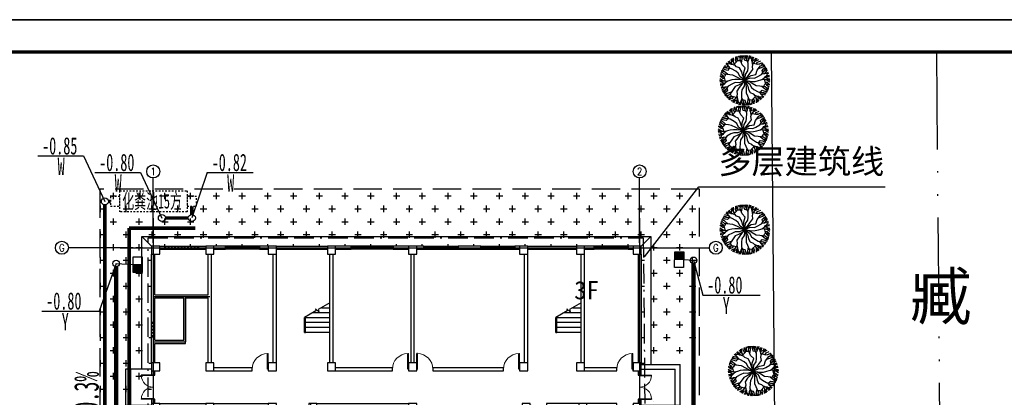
# Model space of a CAD drawing. Extents: x 499156 to 998412, y 3804753 to 7609653.
# Tile 6 of 10: x 499198 to 499259, y 3804849 to 3804872. Entities that reach past the tile are written whole.
import ezdxf
from ezdxf.enums import TextEntityAlignment as Align

# ---------------------------------------------------------------- set-up
doc = ezdxf.new("R2010")
doc.units = 0
for name, pattern in [('CENTER', [2, 1.25, -0.25, 0.25, -0.25]), ('DASH', [0.35, 0.25, -0.1]), ('DASHED2', [0.375, 0.25, -0.125]), ('X7', [9.999, 6, -1.333, 0, -1.333, 0, -1.333]), ('X8', [18, 6, -2, 6, -2, 0, -2])]:
    doc.linetypes.add(name, pattern=pattern)
doc.layers.get('0').update_dxf_attribs({"linetype": 'CONTINUOUS'})
for name, color, linetype in [('AXIS', 3, 'CONTINUOUS'), ('AXIS_TEXT', 7, 'CONTINUOUS'), ('COLUMN', 9, 'CONTINUOUS'), ('daoluzhongxian', 8, 'CONTINUOUS'), ('DIM_SYMB', 3, 'CONTINUOUS'), ('DLDW', 11, 'CONTINUOUS'), ('DOTE', 1, 'CONTINUOUS'), ('LATRINE', 6, 'CONTINUOUS'), ('PUB_DIM', 3, 'CONTINUOUS'), ('PUB_TITLE', 4, 'CONTINUOUS'), ('STAIR', 3, 'CONTINUOUS'), ('TK', 7, 'CONTINUOUS'), ('WALL', 2, 'CONTINUOUS'), ('WINDOW', 4, 'CONTINUOUS'), ('x细线', 135, 'CONTINUOUS'), ('可见线', 3, 'CONTINUOUS'), ('填充', 251, 'CENTER'), ('建筑红线', 1, 'CONTINUOUS'), ('污水', 201, 'CONTINUOUS'), ('污水标注', 201, 'CONTINUOUS'), ('用地红线', 1, 'CONTINUOUS'), ('给水', 4, 'CONTINUOUS'), ('绿地', 84, 'CONTINUOUS'), ('道路1', 4, 'CONTINUOUS'), ('雨水', 3, 'CONTINUOUS')]:
    doc.layers.add(name, color=color, linetype=linetype)
doc.styles.add('_TCH_AXIS', font='COMPLEX', dxfattribs={"bigfont": 'GBCBIG'})
doc.styles.add('COMPLEX', font='COMPLEX')
doc.styles.get("Standard").update_dxf_attribs({"font": 'rs.shx', "bigfont": 'hztxt.shx'})
doc.styles.add('宋体', font='txt')
doc.styles.add('建筑层数', font='simhei.ttf')
doc.styles.add('黑体', font='simhei.ttf')

# ---------------------------------------------------------------- blocks, each defined once
blk = doc.blocks.new('M_F7')
for points in [[(-271, 338), (-263, 391), (-282, 422)], [(-221, 345), (-250, 397), (-256, 438)], [(-1, -1), (-47, 110), (-64, 171), (-106, 249), (-169, 274), (-212, 316), (-230, 376), (-227, 454)], [(-215, 327), (-158, 384), (-140, 428), (-134, 489)], [(-170, 372), (-190, 407), (-181, 474)], [(-86, 391), (-135, 393), (-165, 428), (-171, 478)], [(-151, 411), (-143, 436), (-135, 489)], [(-93, 449), (-114, 494)], [(-1, -1), (-22, 73), (-24, 159), (7, 251), (-54, 315), (-98, 418), (-84, 500)], [(-71, 356), (-44, 503)], [(-55, 442), (-69, 502)], [(49, 391), (-1, 403), (-13, 441), (-24, 503)], [(-1, -1), (13, 119), (57, 188), (65, 251), (67, 349), (-1, 503)], [(-1, -1), (50, 68), (102, 134), (163, 215), (153, 282), (168, 340), (211, 386), (280, 422)], [(34, 424), (32, 478), (24, 503)], [(76, 405), (67, 447), (50, 503)], [(60, 366), (83, 420), (91, 453), (94, 498)], [(141, 424), (114, 459), (119, 493)], [(152, 368), (139, 401), (141, 434), (157, 482)], [(159, 305), (151, 378), (166, 438), (181, 473)], [(157, 402), (207, 422), (225, 454)], [(189, 363), (219, 413), (252, 440)], [(-345, 116), (-459, 214)], [(-315, 238), (-351, 201), (-389, 210), (-449, 231)], [(-1, -1), (-98, 71), (-135, 144), (-186, 182), (-270, 233), (-437, 251)], [(-352, 242), (-399, 267), (-425, 273)], [(-313, 269), (-355, 282), (-412, 295)], [(-288, 235), (-323, 282), (-348, 305), (-386, 331)], [(-298, 334), (-342, 329), (-369, 349)], [(-244, 316), (-279, 321), (-307, 340), (-340, 377)], [(-186, 291), (-253, 320), (-298, 364), (-321, 394)], [(-1, -1), (53, 55), (126, 99), (221, 118), (247, 203), (313, 293), (392, 322)], [(-1, -1), (110, 48), (192, 43), (250, 68), (336, 115), (436, 251)], [(176, 348), (254, 328), (301, 334), (358, 359)], [(237, 332), (258, 367), (320, 393)], [(273, 238), (414, 288)], [(281, 335), (307, 341), (357, 360)], [(343, 304), (372, 345)], [(363, 152), (349, 201), (376, 230), (424, 272)], [(356, 268), (401, 310)], [(385, 182), (431, 210), (448, 229)], [(389, 135), (421, 164), (461, 207)], [(-1, -1), (-132, 15), (-201, 15), (-264, 8), (-323, -9), (-381, -25), (-442, -11), (-508, 30)], [(-408, 39), (-449, 39), (-502, 80)], [(-383, 121), (-409, 79), (-454, 72), (-500, 91)], [(-392, -23), (-413, 55), (-442, 93), (-492, 129)], [(-433, 75), (-451, 94), (-492, 128)], [(-437, 144), (-486, 149)], [(-1, -1), (-76, 18), (-151, 59), (-242, 105), (-301, 112), (-412, 124), (-476, 177)], [(-412, 174), (-471, 192)], [(-1, -1), (138, -24), (206, -22), (275, -7), (321, 7), (379, 23), (441, 9), (506, -32)], [(344, 14), (403, 57), (463, 74), (501, 79)], [(347, 130), (405, 137), (438, 147), (479, 167)], [(390, 21), (411, -57), (440, -95), (490, -131)], [(395, 51), (417, 79), (447, 94), (496, 104)], [(409, 16), (468, 16), (507, 1)], [(427, 64), (469, 30), (506, 31)], [(438, 89), (455, 130), (487, 142)], [(-410, -18), (-470, -18), (-509, -3)], [(-429, -66), (-471, -32), (-508, -33)], [(-346, -16), (-405, -59), (-465, -76), (-502, -81)], [(-397, -53), (-419, -81), (-449, -96), (-498, -106)], [(-439, -91), (-457, -132), (-488, -144)], [(-349, -132), (-407, -139), (-440, -149), (-480, -168)], [(-390, -137), (-422, -166), (-463, -209)], [(-386, -184), (-432, -212), (-450, -231)], [(-1, -1), (-112, -49), (-194, -45), (-252, -70), (-338, -117), (-437, -253)], [(-365, -154), (-350, -203), (-377, -232), (-426, -273)], [(-1, -1), (-54, -57), (-127, -101), (-193, -129), (-248, -205), (-314, -295), (-393, -324)], [(-1, -1), (-86, -109), (-115, -148), (-164, -217), (-154, -284), (-170, -342), (-213, -388), (-281, -424)], [(-1, -1), (-14, -121), (-59, -190), (-67, -253), (-69, -351), (-1, -505)], [(-1, -1), (21, -75), (23, -161), (26, -253), (52, -317), (97, -419), (83, -502)], [(-1, -1), (74, -19), (149, -60), (228, -107), (300, -113), (410, -126), (475, -179)], [(-1, -1), (97, -73), (134, -146), (184, -184), (268, -235), (436, -253)], [(-1, -1), (63, -121), (75, -185), (105, -250), (167, -275), (210, -318), (229, -378), (226, -456)], [(343, -118), (457, -216)], [(381, -122), (407, -81), (453, -74), (499, -92)], [(407, -41), (448, -41), (501, -82)], [(410, -175), (469, -194)], [(431, -77), (449, -96), (491, -130)], [(435, -146), (485, -151)], [(-274, -240), (-416, -290)], [(-357, -270), (-403, -312)], [(-345, -306), (-373, -346)], [(-177, -350), (-256, -330), (-302, -336), (-359, -361)], [(-283, -337), (-308, -343), (-358, -362)], [(-297, -271), (-274, -314), (-290, -357), (-330, -388)], [(-239, -334), (-260, -369), (-322, -395)], [(-191, -364), (-221, -415), (-253, -442)], [(-161, -307), (-152, -380), (-168, -440), (-183, -475)], [(-154, -370), (-141, -403), (-143, -436), (-158, -484)], [(-61, -368), (-84, -422), (-92, -455), (-95, -500)], [(-50, -392), (-1, -405), (11, -442), (23, -505)], [(70, -358), (42, -505)], [(85, -392), (134, -394), (163, -430), (170, -479)], [(213, -329), (157, -386), (139, -430), (132, -491)], [(169, -374), (189, -409), (179, -476)], [(185, -293), (251, -322), (296, -365), (319, -396)], [(219, -347), (248, -398), (255, -440)], [(242, -318), (277, -323), (305, -341), (339, -379)], [(269, -339), (261, -393), (280, -424)], [(287, -237), (322, -284), (347, -307), (384, -332)], [(296, -336), (340, -330), (367, -351)], [(312, -270), (353, -284), (411, -297)], [(314, -240), (349, -203), (387, -211), (448, -233)], [(350, -244), (398, -269), (423, -275)], [(-159, -404), (-209, -424), (-227, -456)], [(-142, -426), (-115, -461), (-120, -495)], [(-78, -406), (-69, -449), (-51, -505)], [(-35, -426), (-34, -480), (-26, -505)], [(54, -444), (67, -504)], [(91, -451), (112, -496)], [(149, -413), (142, -438), (133, -491)]]:
    blk.add_lwpolyline(points)
at = {"width": 0.8, "flags": 9}
for tag in ['YSIZE', 'XSIZE']:
    blk.add_attdef(tag, (3, -3), '', height=0.2, dxfattribs=at)
blk = doc.blocks.new('$TCHSYS$WIN2D')
for p, q in [((-0.5, 0.5), (0.5, 0.5)), ((-0.5, 0.5), (-0.5, -0.5)), ((0.5, 0.5), (0.5, -0.5)), ((0.5, 0.167), (-0.5, 0.167)), ((0.5, -0.167), (-0.5, -0.167)), ((-0.5, -0.5), (0.5, -0.5))]:
    blk.add_line(p, q)
blk = doc.blocks.new('$DorLib2D$00000001')
for p, q in [((0.45, 0.975), (0.5, 0.975)), ((0.45, 0), (0.45, 0.975)), ((0.5, 0), (0.5, 0.975)), ((0.5, 0), (0.45, 0))]:
    blk.add_line(p, q)
at = {"lineweight": 13}
blk.add_arc((0.475, 0), 0.975, 91.46928, 180, dxfattribs=at)
blk = doc.blocks.new('$DorLib2D$00000002')
for p, q in [((-0.5, 0), (-0.5, 0.4875)), ((-0.475, 0.4875), (-0.5, 0.4875)), ((-0.475, 0), (-0.475, 0.4875)), ((0.475, 0), (0.475, 0.4875)), ((0.475, 0.4875), (0.5, 0.4875)), ((0.5, 0), (0.5, 0.4875)), ((-0.5, 0), (-0.475, 0)), ((0.5, 0), (0.475, 0))]:
    blk.add_line(p, q)
at = {"lineweight": 13}
for centre, start, end in [((-0.4875, 0), 0, 88.53072), ((0.4875, 0), 91.46928, 180)]:
    blk.add_arc(centre, 0.4875, start, end, dxfattribs=at)
blk = doc.blocks.new('_FZHK')
blk.add_lwpolyline([(-0.5, -0.5), (0.5, -0.5), (0.5, 0.5), (-0.5, 0.5)], close=True)
blk = doc.blocks.new('_AXISO')
blk.add_circle((0, 0), 0.5)
at = {"layer": 'AXIS_TEXT', "style": 'COMPLEX', "width": 1.041667}
blk.add_attdef('A', text='', height=0.56, dxfattribs=at).set_placement((-0.25, -0.28), (0.25, -0.28), align=Align.FIT)
blk = doc.blocks.new('444444444444GGGGGG')
at = {"layer": 'AXIS'}
for p, q in [((745152, 555612), (745152, 559612)), ((775152, 555612), (775152, 559612)), ((743919, 555311), (739919, 555311)), ((775451, 555311), (779451, 555311)), ((745152, 529986), (745152, 525986)), ((775152, 529986), (775152, 525986)), ((743919, 528111), (739919, 528111)), ((775451, 528111), (779451, 528111))]:
    blk.add_line(p, q, dxfattribs=at)
at = {"layer": 'DIM_SYMB'}
for points in [[(755264, 549961, 0, 0, 0), (755264, 551011, 80, 0, 0), (755264, 551311, 0, 0, 0)], [(770764, 549961, 0, 0, 0), (770764, 551011, 80, 0, 0), (770764, 551311, 0, 0, 0)]]:
    blk.add_lwpolyline(points, format="xyseb", dxfattribs=at)
at = {"layer": 'DOTE'}
for p, q in [((745152, 557142), (745152, 525942)), ((775152, 557142), (775152, 525942)), ((743119, 555311), (779110, 555311)), ((745152, 552311), (748652, 552311)), ((747152, 552311), (747152, 549511)), ((745152, 549511), (747152, 549511)), ((754852, 545711), (754852, 525942)), ((743119, 538111), (779110, 538111)), ((761152, 537311), (768152, 537311)), ((743119, 528111), (779110, 528111))]:
    blk.add_line(p, q, dxfattribs=at)
at = {"layer": 'LATRINE'}
for p, q in [((745052, 555411), (744452, 556011)), ((775852, 556011), (775252, 555411)), ((755552, 537411), (754952, 538011)), ((775852, 537411), (775252, 538011)), ((744452, 527411), (745052, 528011)), ((755552, 527411), (754952, 528011))]:
    blk.add_line(p, q, dxfattribs=at)
for points in [[(744452, 547811), (744452, 556011), (775852, 556011), (775852, 548111)], [(744452, 535211), (744452, 545611)], [(775852, 545311), (775852, 537411), (768552, 537411)], [(760752, 537411), (755552, 537411), (755552, 527411), (754702, 527411)], [(744452, 535211), (744452, 536159)], [(752502, 527411), (744452, 527411), (744452, 533009)]]:
    blk.add_lwpolyline(points, dxfattribs=at)
at = {"layer": 'PUB_DIM'}
for p, q in [((775252, 548111), (777652, 548111)), ((775252, 547811), (777352, 547811)), ((777352, 545611), (777352, 547811)), ((777652, 545611), (777652, 548111)), ((775252, 545611), (776152, 545611)), ((775902, 545611), (777412, 545611)), ((777352, 545611), (777652, 545611))]:
    blk.add_line(p, q, dxfattribs=at)
for points in [[(743752, 547811), (743452, 547811), (743452, 545611), (743752, 545611)], [(745052, 547811), (743752, 547811), (743752, 545611), (745052, 545611)], [(760752, 538011), (760752, 534211), (768552, 534211), (768552, 538011)], [(761052, 537211), (761052, 534511), (768252, 534511), (768252, 537211)], [(745052, 535211), (744052, 535211), (744052, 533009), (745052, 533009)], [(752502, 528011), (752502, 526711), (754702, 526711), (754702, 528011)], [(752502, 526711), (752502, 526411), (754702, 526411), (754702, 526711)]]:
    blk.add_lwpolyline(points, dxfattribs=at)
at = {"layer": 'STAIR'}
for p, q in [((755187, 551416), (754477, 551006)), ((755360, 551366), (755154, 551539)), ((755154, 551539), (755187, 551416)), ((756052, 551916), (755325, 551496)), ((755325, 551496), (755360, 551366)), ((755524, 551611), (756052, 551611)), ((756044, 551911), (756052, 551911)), ((756052, 550111), (756052, 551916)), ((770687, 551416), (769977, 551006)), ((770860, 551366), (770654, 551539)), ((770654, 551539), (770687, 551416)), ((771552, 551916), (770825, 551496)), ((770825, 551496), (770860, 551366)), ((771024, 551611), (771552, 551611)), ((771544, 551911), (771552, 551911)), ((771552, 550111), (771552, 551916)), ((754477, 550111), (754477, 551006)), ((754477, 550081), (754477, 551006)), ((754537, 550081), (754537, 551041)), ((754537, 551011), (756052, 551011)), ((755005, 551311), (756052, 551311)), ((769977, 550111), (769977, 551006)), ((769977, 550081), (769977, 551006)), ((770037, 550081), (770037, 551041)), ((770037, 551011), (771552, 551011)), ((770505, 551311), (771552, 551311)), ((754537, 550711), (756052, 550711)), ((754537, 550411), (756052, 550411)), ((770037, 550711), (771552, 550711)), ((770037, 550411), (771552, 550411)), ((754477, 550081), (754537, 550081)), ((754537, 550111), (756052, 550111)), ((769977, 550081), (770037, 550081)), ((770037, 550111), (771552, 550111))]:
    blk.add_line(p, q, dxfattribs=at)
at = {"layer": 'WALL'}
for p, q in [((745552, 555411), (748402, 555411)), ((745552, 555211), (748402, 555211)), ((749602, 555411), (748902, 555411)), ((748902, 555211), (749602, 555211)), ((749602, 555211), (749602, 555411)), ((752252, 555411), (751702, 555411)), ((751702, 555411), (751702, 555211)), ((751702, 555211), (752252, 555211)), ((752752, 555411), (755902, 555411)), ((752752, 555211), (755902, 555211)), ((757352, 555411), (756402, 555411)), ((756402, 555211), (757352, 555211)), ((757352, 555211), (757352, 555411)), ((760902, 555411), (759952, 555411)), ((759952, 555411), (759952, 555211)), ((759952, 555211), (760902, 555211)), ((761852, 555411), (761402, 555411)), ((761402, 555211), (761852, 555211)), ((761852, 555211), (761852, 555411)), ((765352, 555411), (763952, 555411)), ((763952, 555411), (763952, 555211)), ((763952, 555211), (765352, 555211)), ((765352, 555211), (765352, 555411)), ((767752, 555411), (767452, 555411)), ((767452, 555411), (767452, 555211)), ((767452, 555211), (767752, 555211)), ((768252, 555411), (771252, 555411)), ((768252, 555211), (771252, 555211)), ((772352, 555411), (771752, 555411)), ((771752, 555211), (772352, 555211)), ((772352, 555211), (772352, 555411)), ((774752, 555411), (774452, 555411)), ((774452, 555411), (774452, 555211)), ((774452, 555211), (774752, 555211)), ((745052, 552311), (745052, 554911)), ((745252, 552411), (745252, 554911)), ((748552, 552411), (748552, 554911)), ((748752, 552311), (748752, 554911)), ((752552, 548211), (752552, 554911)), ((752752, 548211), (752752, 554911)), ((756052, 548211), (756052, 554911)), ((756252, 548211), (756252, 554911)), ((761052, 548211), (761052, 554911)), ((761252, 548211), (761252, 554911)), ((768052, 548211), (768052, 554911)), ((768252, 548211), (768252, 554911)), ((771552, 548211), (771552, 554911)), ((771752, 548211), (771752, 554911)), ((775052, 554911), (775052, 548211)), ((775252, 554911), (775252, 548211)), ((745052, 549511), (745052, 552311)), ((745252, 552411), (747152, 552411)), ((745252, 552211), (747052, 552211)), ((745252, 549611), (745252, 552211)), ((747052, 549611), (747052, 552211)), ((747152, 552411), (748552, 552411)), ((747152, 552211), (748552, 552211)), ((747152, 549411), (747152, 552211)), ((748552, 548211), (748552, 552211)), ((748752, 548211), (748752, 552311)), ((745252, 549611), (747052, 549611)), ((745052, 548211), (745052, 549511)), ((745252, 548211), (745252, 549411)), ((745252, 549411), (747152, 549411)), ((745052, 547711), (745052, 547461)), ((745252, 547461), (745252, 547711)), ((751252, 547911), (748902, 547911)), ((748902, 547711), (751252, 547711)), ((751252, 547711), (751252, 547911)), ((759902, 547911), (756402, 547911)), ((756402, 547711), (759902, 547711)), ((759902, 547711), (759902, 547911)), ((766752, 547911), (762402, 547911)), ((762402, 547911), (762402, 547711)), ((762402, 547711), (766752, 547711)), ((766752, 547711), (766752, 547911)), ((773739, 547911), (771752, 547911)), ((771752, 547711), (773739, 547711)), ((773739, 547711), (773739, 547911)), ((774752, 547911), (774739, 547911)), ((774739, 547911), (774739, 547711)), ((774739, 547711), (774752, 547711)), ((775052, 547711), (775052, 547461)), ((775252, 547461), (775252, 547711)), ((745052, 547461), (745252, 547461)), ((775052, 547461), (775252, 547461)), ((745252, 545961), (745052, 545961)), ((745052, 545961), (745052, 545711)), ((745252, 545711), (745252, 545961)), ((775252, 545961), (775052, 545961)), ((775052, 545961), (775052, 545711)), ((775252, 545711), (775252, 545961)), ((745552, 545711), (748402, 545711)), ((745552, 545511), (748402, 545511)), ((748902, 545711), (752252, 545711)), ((748902, 545511), (752252, 545511)), ((755252, 545711), (760902, 545711)), ((755252, 545511), (760902, 545511)), ((771402, 545711), (769402, 545711)), ((769402, 545711), (769402, 545511)), ((769402, 545511), (771402, 545511)), ((773752, 545711), (771902, 545711)), ((771902, 545511), (773752, 545511)), ((773752, 545511), (773752, 545711)), ((745052, 545211), (745052, 544672)), ((745052, 544672), (745252, 544672)), ((745252, 544672), (745252, 545211)), ((761052, 538511), (761052, 545211)), ((761252, 538511), (761252, 545211)), ((768052, 538511), (768052, 545211)), ((768252, 538511), (768252, 545211)), ((771552, 538511), (771552, 545211)), ((771752, 538511), (771752, 545211)), ((775052, 545211), (775052, 538511)), ((775252, 545211), (775252, 538511)), ((752752, 544211), (752552, 544211)), ((752552, 544211), (752552, 538511)), ((752752, 538511), (752752, 544211)), ((754952, 544211), (754752, 544211)), ((754752, 544211), (754752, 538511)), ((754952, 538511), (754952, 544211)), ((745252, 542072), (745052, 542072)), ((745052, 542072), (745052, 541651)), ((745052, 541651), (745252, 541651)), ((745252, 541651), (745252, 542072)), ((745252, 539051), (745052, 539051)), ((745052, 539051), (745052, 538511)), ((745252, 538511), (745252, 539051)), ((745052, 538011), (745052, 537911)), ((745252, 537911), (745252, 538011)), ((748652, 538211), (745552, 538211)), ((748552, 538011), (745552, 538011)), ((748552, 535211), (748552, 538011)), ((752252, 538211), (748652, 538211)), ((752252, 538011), (748752, 538011)), ((748752, 535211), (748752, 538011)), ((752552, 535211), (752552, 538011)), ((752752, 535111), (752752, 538011)), ((754752, 538011), (754752, 536911)), ((754952, 536911), (754952, 538011)), ((758302, 538211), (757852, 538211)), ((757852, 538211), (757852, 538011)), ((757852, 538011), (758302, 538011)), ((758302, 538011), (758302, 538211)), ((761052, 537211), (761052, 538011)), ((761252, 537411), (761252, 538011)), ((768052, 537411), (768052, 538011)), ((768252, 537211), (768252, 538011)), ((768702, 538211), (768402, 538211)), ((768402, 538011), (768702, 538011)), ((768702, 538011), (768702, 538211)), ((771402, 538211), (771302, 538211)), ((771302, 538211), (771302, 538011)), ((771302, 538011), (771402, 538011)), ((774752, 538211), (774502, 538211)), ((774502, 538211), (774502, 538011)), ((774502, 538011), (774752, 538011)), ((745052, 537911), (745252, 537911)), ((762452, 537411), (761252, 537411)), ((762452, 537211), (762452, 537411)), ((768052, 537411), (766852, 537411)), ((766852, 537411), (766852, 537211)), ((754752, 536911), (754952, 536911)), ((761052, 537211), (762452, 537211)), ((766852, 537211), (768252, 537211)), ((745252, 535311), (745052, 535311)), ((745052, 535311), (745052, 535111)), ((745052, 535111), (745052, 534861)), ((745252, 535211), (745252, 535311)), ((747457, 535211), (745252, 535211)), ((745252, 534861), (745252, 535011)), ((745252, 535011), (747457, 535011)), ((747457, 535011), (747457, 535211)), ((748552, 535211), (748457, 535211)), ((748457, 535211), (748457, 535011)), ((748457, 535011), (748652, 535011)), ((748652, 535011), (748847, 535011)), ((748847, 535211), (748752, 535211)), ((748847, 535011), (748847, 535211)), ((750047, 535211), (749847, 535211)), ((749847, 535211), (749847, 535011)), ((749847, 535011), (750047, 535011)), ((750047, 535011), (750047, 535211)), ((752552, 535211), (751547, 535211)), ((751547, 535211), (751547, 535011)), ((751547, 535011), (752552, 535011)), ((752552, 535011), (752552, 534861)), ((752752, 534861), (752752, 535111)), ((745052, 534861), (745252, 534861)), ((752552, 534861), (752752, 534861)), ((754952, 534311), (754752, 534311)), ((754752, 534311), (754752, 533361)), ((754952, 533361), (754952, 534311)), ((745052, 532861), (745052, 532011)), ((745252, 532011), (745252, 532861)), ((745552, 532861), (746052, 532861)), ((752552, 528511), (752552, 532861)), ((752752, 528511), (752752, 532861)), ((754752, 532861), (754752, 531911)), ((754952, 531911), (754952, 532861)), ((745052, 532011), (745252, 532011)), ((754752, 531911), (754952, 531911)), ((745252, 529411), (745052, 529411)), ((745052, 529411), (745052, 528511)), ((745252, 528511), (745252, 529411)), ((754952, 529311), (754752, 529311)), ((754752, 529311), (754752, 528511)), ((754952, 528511), (754952, 529311)), ((746052, 528211), (745552, 528211)), ((745552, 528011), (746052, 528011)), ((746052, 528011), (746052, 528211)), ((749152, 528211), (748652, 528211)), ((748652, 528211), (748652, 528011)), ((748652, 528011), (749152, 528011)), ((749152, 528011), (749152, 528211)), ((752252, 528211), (751752, 528211)), ((751752, 528211), (751752, 528011)), ((751752, 528011), (752252, 528011)), ((752852, 528211), (752752, 528211)), ((752752, 528011), (752852, 528011)), ((752852, 528011), (752852, 528211)), ((754452, 528211), (754352, 528211)), ((754352, 528211), (754352, 528011)), ((754352, 528011), (754452, 528011))]:
    blk.add_line(p, q, dxfattribs=at)
at = {"layer": 'WINDOW', "linetype": 'DASH'}
for p, q in [((745852, 555411, 900), (745852, 555211, 900)), ((745852, 555344, 900), (747952, 555344, 900)), ((745852, 555278, 900), (747952, 555278, 900)), ((747952, 555411, 900), (747952, 555211, 900)), ((745052, 550711, 900), (745252, 550711, 900)), ((745119, 549811, 900), (745119, 550711, 900)), ((745185, 549811, 900), (745185, 550711, 900)), ((745052, 549811, 900), (745252, 549811, 900))]:
    blk.add_line(p, q, dxfattribs=at)
at = {"layer": 'x细线'}
blk.add_line((776152, 545611), (777352, 545611), dxfattribs=at)
at = {"layer": '可见线'}
for p, q in [((775252, 545311), (776152, 545311)), ((775902, 545311), (775902, 541911)), ((775982, 545811), (775982, 545811)), ((776152, 545611), (776152, 541911)), ((777352, 545611), (777352, 541911)), ((777602, 545611), (777602, 541911)), ((775902, 541911), (776152, 541911)), ((776152, 542011), (777352, 542011)), ((777352, 541911), (777602, 541911))]:
    blk.add_line(p, q, dxfattribs=at)
at = {"layer": '填充'}
blk.add_line((766152, 537211), (763152, 537211), dxfattribs=at)
at = {"layer": 'AXIS'}
ref = blk.add_blockref('_AXISO', (745152, 560012), dxfattribs=dict(at, xscale=800, yscale=800, zscale=800))
ref.add_attrib('A', '1', dxfattribs={"layer": 'AXIS_TEXT', "ltscale": 10, "height": 449, "style": '_TCH_AXIS', "width": 1.736434}).set_placement((744985, 559788), (745319, 559788), align=Align.FIT)
ref = blk.add_blockref('_AXISO', (775152, 560012), dxfattribs=dict(at, xscale=800, yscale=800, zscale=800))
ref.add_attrib('A', '2', dxfattribs={"layer": 'AXIS_TEXT', "ltscale": 10, "height": 451, "style": '_TCH_AXIS', "width": 1.103448}).set_placement((774986, 559787), (775318, 559787), align=Align.FIT)
ref = blk.add_blockref('_AXISO', (739519, 555311), dxfattribs=dict(at, xscale=800, yscale=800, zscale=800))
ref.add_attrib('A', 'G', dxfattribs={"layer": 'AXIS_TEXT', "ltscale": 10, "height": 452, "style": '_TCH_AXIS', "width": 0.853333}).set_placement((739354, 555085), (739685, 555085), align=Align.FIT)
ref = blk.add_blockref('_AXISO', (779851, 555311), dxfattribs=dict(at, xscale=800, yscale=800, zscale=800))
ref.add_attrib('A', 'G', dxfattribs={"layer": 'AXIS_TEXT', "ltscale": 10, "height": 452, "style": '_TCH_AXIS', "width": 0.853333}).set_placement((779686, 555085), (780016, 555085), align=Align.FIT)
ref = blk.add_blockref('_AXISO', (739519, 528111), dxfattribs=dict(at, xscale=800, yscale=800, zscale=800))
ref.add_attrib('A', 'A', dxfattribs={"layer": 'AXIS_TEXT', "ltscale": 10, "height": 450, "style": '_TCH_AXIS', "width": 0.863198}).set_placement((739353, 527886), (739686, 527886), align=Align.FIT)
ref = blk.add_blockref('_AXISO', (779851, 528111), dxfattribs=dict(at, xscale=800, yscale=800, zscale=800))
ref.add_attrib('A', 'A', dxfattribs={"layer": 'AXIS_TEXT', "ltscale": 10, "height": 450, "style": '_TCH_AXIS', "width": 0.863198}).set_placement((779685, 527886), (780018, 527886), align=Align.FIT)
ref = blk.add_blockref('_AXISO', (745152, 525586), dxfattribs=dict(at, xscale=800, yscale=800, zscale=800))
ref.add_attrib('A', '1', dxfattribs={"layer": 'AXIS_TEXT', "ltscale": 10, "height": 449, "style": '_TCH_AXIS', "width": 1.736434}).set_placement((744985, 525362), (745319, 525362), align=Align.FIT)
ref = blk.add_blockref('_AXISO', (775152, 525586), dxfattribs=dict(at, xscale=800, yscale=800, zscale=800))
ref.add_attrib('A', '9', dxfattribs={"layer": 'AXIS_TEXT', "ltscale": 10, "height": 453, "style": '_TCH_AXIS', "width": 1.090909}).set_placement((774987, 525360), (775317, 525360), align=Align.FIT)
at = {"layer": 'COLUMN', "xscale": 500, "yscale": 500, "zscale": 500}
for p in [(745302, 555161), (748652, 555161), (752502, 555161), (756152, 555161), (761152, 555161), (768002, 555161), (771502, 555161), (775002, 555161), (745302, 547961), (748652, 547961), (752502, 547961), (756152, 547961), (761152, 547961), (768002, 547961), (771502, 547961), (775002, 547961), (745302, 545461), (748652, 545461), (752502, 545461), (755002, 545461), (761152, 545461), (768152, 545461), (771652, 545461), (775002, 545461), (745302, 538261), (752502, 538261), (755002, 538261), (761152, 538261), (768152, 538261), (771652, 538261), (775002, 538261), (761302, 534761), (768002, 534761), (745302, 533111), (752502, 533111), (754702, 533111), (745302, 528261), (752502, 528261), (754702, 528261)]:
    blk.add_blockref('_FZHK', p, dxfattribs=at)
at = {"layer": 'WINDOW'}
for name, p, xscale, yscale, zscale in [('$TCHSYS$WIN2D', (750652, 555311), -2100, 200, -2100), ('$TCHSYS$WIN2D', (758652, 555311), -2600, 200, -2600), ('$TCHSYS$WIN2D', (762902, 555311), 2100, 200, 2100), ('$TCHSYS$WIN2D', (766402, 555311), 2100, 200, 2100), ('$TCHSYS$WIN2D', (773402, 555311), -2100, 200, -2100), ('$DorLib2D$00000001', (751752, 547811), 1000, 1000, 1000), ('$DorLib2D$00000001', (760402, 547811), 1000, 1000, 1000), ('$DorLib2D$00000001', (761902, 547811), -1000, 1000, -1000), ('$DorLib2D$00000001', (767252, 547811), 1000, 1000, 1000), ('$DorLib2D$00000001', (774239, 547811), 1000, 1000, 1000), ('$DorLib2D$00000001', (768902, 545611), -1000, -1000, -1000), ('$DorLib2D$00000001', (774252, 545611), 1000, -1000, 1000)]:
    blk.add_blockref(name, p, dxfattribs=dict(at, xscale=xscale, yscale=yscale, zscale=zscale))
for name, p, xscale, yscale, zscale, rotation in [('$DorLib2D$00000002', (745152, 546711), -1500, 1500, -1500, 90), ('$DorLib2D$00000002', (775152, 546711), 1500, 1500, 1500, 270), ('$TCHSYS$WIN2D', (745152, 543372), 2600, -200, 2600, 90), ('$DorLib2D$00000001', (752652, 544711), 1000, 1000, 1000, 90), ('$DorLib2D$00000001', (754852, 544711), 1000, -1000, 1000, 90), ('$TCHSYS$WIN2D', (745152, 540351), -2600, -200, -2600, 90), ('$TCHSYS$WIN2D', (756552, 538111), 2600, -200, 2600, 180), ('$TCHSYS$WIN2D', (759602, 538111), 2600, -200, 2600, 180), ('$TCHSYS$WIN2D', (770002, 538111), 2600, -200, 2600, 180), ('$TCHSYS$WIN2D', (773202, 538111), 2600, -200, 2600, 180), ('$TCHSYS$WIN2D', (745152, 536611), 2600, -200, 2600, 90), ('$TCHSYS$WIN2D', (762802, 537311), -700.0000000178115, 200, -700.0000000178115, 180), ('$TCHSYS$WIN2D', (766502, 537311), 700.0000000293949, 200, 700.0000000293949, 180), ('$TCHSYS$WIN2D', (754852, 535611), 2600, -200, 2600, 90), ('$DorLib2D$00000002', (763902, 537311), -1500, 1500, -1500, 180), ('$DorLib2D$00000002', (765402, 537311), 1500, 1500, 1500, 180), ('$DorLib2D$00000001', (747957, 535111), -1000, -1000, -1000, 180), ('$DorLib2D$00000001', (749347, 535111), 1000, -1000, 1000, 180), ('$TCHSYS$WIN2D', (750797, 535111), 1500, -200, 1500, 180), ('$DorLib2D$00000002', (745152, 534111), -1500, 1500, -1500, 90), ('$DorLib2D$00000002', (752652, 534111), -1500, 1500, -1500, 90), ('$TCHSYS$WIN2D', (745152, 530711), 2600, -200, 2600, 90), ('$TCHSYS$WIN2D', (754852, 530611), 2600, -200, 2600, 90), ('$TCHSYS$WIN2D', (747352, 528111), 2600, -200, 2600, 180), ('$TCHSYS$WIN2D', (750452, 528111), 2600, -200, 2600, 180), ('$DorLib2D$00000002', (753602, 528111), -1500, 1500, -1500, 180)]:
    blk.add_blockref(name, p, dxfattribs=dict(at, xscale=xscale, yscale=yscale, zscale=zscale, rotation=rotation))
blk = doc.blocks.new('wrtgtg')
at = {"layer": 'PUB_TITLE'}
blk.add_line((-75296, 53559), (8804, 53559), dxfattribs=at)
blk.add_lwpolyline([(-75296, -5841), (8804, -5841), (8804, 53559), (-75296, 53559)], close=True, dxfattribs=at)
at = {"layer": 'PUB_TITLE', "const_width": 100}
blk.add_lwpolyline([(-72796, -4841), (7804, -4841), (7804, 52559), (-72796, 52559)], close=True, dxfattribs=at)
blk = doc.blocks.new('A$C16CB3EBC')
at = {"layer": '雨水', "linetype": 'Continuous'}
blk.add_hatch(color=256, dxfattribs=at).paths.add_polyline_path([(215, 150), (108, 137), (123, 13), (230, 27)])
blk.add_line((123, 13), (108, 137), dxfattribs=at)
blk.add_lwpolyline([(0, 124), (215, 150), (230, 27), (15, 0)], close=True, dxfattribs=at)

msp = doc.modelspace()

# ---------------------------------------------------------------- linework, layer by layer
at = {"color": 3, "linetype": 'Continuous', "flags": 128}
msp.add_lwpolyline([(499236.89, 3804857.343), (499240.241, 3804861.674), (499251.727, 3804861.674)], dxfattribs=at)
at = {"layer": '建筑红线', "linetype": 'X8', "ltscale": 0.2}
for p, q in [((499206.294, 3804817.515), (499206.294, 3804858.515)), ((499206.294, 3804858.515), (499236.821, 3804858.515)), ((499236.821, 3804858.515), (499237.187, 3804817.515))]:
    msp.add_line(p, q, dxfattribs=at)
at = {"layer": '污水', "linetype": 'DASHED2', "ltscale": 0.2}
for points in [[(499208.687, 3804860.119), (499204.54, 3804860.119), (499204.54, 3804861.415), (499208.687, 3804861.415)], [(499204.54, 3804861.064), (499203.97, 3804861.064), (499203.97, 3804860.469), (499204.54, 3804860.469)], [(499209.257, 3804861.064), (499208.687, 3804861.064), (499208.687, 3804860.469), (499209.257, 3804860.469)]]:
    msp.add_lwpolyline(points, close=True, dxfattribs=at)
at = {"layer": '污水', "ltscale": 0.2, "const_width": 0.216}
for points in [[(499203.615, 3804860.551), (499203.615, 3804844.852)], [(499203.829, 3804860.767), (499203.97, 3804860.767)], [(499208.972, 3804859.963), (499208.972, 3804860.469)], [(499208.761, 3804859.745), (499207.346, 3804859.745)]]:
    msp.add_lwpolyline(points, dxfattribs=at)
at = {"layer": '污水', "ltscale": 0.2}
for centre in [(499203.613, 3804860.767), (499207.13, 3804859.745), (499208.977, 3804859.748)]:
    msp.add_circle(centre, 0.216, dxfattribs=at)
at = {"layer": '污水标注', "linetype": 'Continuous'}
for p, q in [((499202.304, 3804863.572), (499203.613, 3804860.767)), ((499205.821, 3804862.55), (499207.13, 3804859.745)), ((499209.931, 3804862.55), (499208.977, 3804859.748))]:
    msp.add_line(p, q, dxfattribs=at)
for points in [[(499199.474, 3804863.572), (499202.304, 3804863.572)], [(499202.991, 3804862.55), (499205.821, 3804862.55)], [(499209.931, 3804862.55), (499212.761, 3804862.55)]]:
    msp.add_lwpolyline(points, dxfattribs=at)
at = {"layer": '用地红线', "linetype": 'DASH', "ltscale": 7}
for p, q in [((499203.294, 3804861.515), (499203.294, 3804814.515)), ((499240.294, 3804861.515), (499203.294, 3804861.515)), ((499203.294, 3804861.515), (499203.294, 3804861.515)), ((499240.294, 3804814.515), (499240.294, 3804861.515))]:
    msp.add_line(p, q, dxfattribs=at)
at = {"layer": '给水', "linetype": 'Continuous', "const_width": 0.23}
for points in [[(499205.108, 3804859.128), (499205.108, 3804828.626)], [(499205.108, 3804859.128), (499209.203, 3804859.128)]]:
    msp.add_lwpolyline(points, dxfattribs=at)
at = {"layer": '绿地', "linetype": 'Continuous'}
for p, q in [((499204.141, 3804860.908), (499204.141, 3804861.305)), ((499205.728, 3804860.908), (499205.728, 3804861.305)), ((499207.316, 3804860.908), (499207.316, 3804861.305)), ((499208.903, 3804860.908), (499208.903, 3804861.305)), ((499210.491, 3804860.908), (499210.491, 3804861.305)), ((499212.078, 3804860.908), (499212.078, 3804861.305)), ((499213.666, 3804860.908), (499213.666, 3804861.305)), ((499215.253, 3804860.908), (499215.253, 3804861.305)), ((499216.841, 3804860.908), (499216.841, 3804861.305)), ((499218.428, 3804860.908), (499218.428, 3804861.305)), ((499220.016, 3804860.908), (499220.016, 3804861.305)), ((499221.603, 3804860.908), (499221.603, 3804861.305)), ((499223.191, 3804860.908), (499223.191, 3804861.305)), ((499224.778, 3804860.908), (499224.778, 3804861.305)), ((499226.366, 3804860.908), (499226.366, 3804861.305)), ((499227.953, 3804860.908), (499227.953, 3804861.305)), ((499229.541, 3804860.908), (499229.541, 3804861.305)), ((499231.128, 3804860.908), (499231.128, 3804861.305)), ((499232.716, 3804860.908), (499232.716, 3804861.305)), ((499234.303, 3804860.908), (499234.303, 3804861.305)), ((499235.891, 3804860.908), (499235.891, 3804861.305)), ((499237.478, 3804860.908), (499237.478, 3804861.305)), ((499239.066, 3804860.908), (499239.066, 3804861.305)), ((499203.942, 3804861.107), (499204.339, 3804861.107)), ((499205.53, 3804861.107), (499205.927, 3804861.107)), ((499207.117, 3804861.107), (499207.514, 3804861.107)), ((499208.705, 3804861.107), (499209.102, 3804861.107)), ((499210.292, 3804861.107), (499210.689, 3804861.107)), ((499211.88, 3804861.107), (499212.277, 3804861.107)), ((499213.467, 3804861.107), (499213.864, 3804861.107)), ((499215.055, 3804861.107), (499215.452, 3804861.107)), ((499216.642, 3804861.107), (499217.039, 3804861.107)), ((499218.23, 3804861.107), (499218.627, 3804861.107)), ((499219.817, 3804861.107), (499220.214, 3804861.107)), ((499221.405, 3804861.107), (499221.802, 3804861.107)), ((499222.992, 3804861.107), (499223.389, 3804861.107)), ((499224.58, 3804861.107), (499224.977, 3804861.107)), ((499226.167, 3804861.107), (499226.564, 3804861.107)), ((499227.755, 3804861.107), (499228.152, 3804861.107)), ((499229.342, 3804861.107), (499229.739, 3804861.107)), ((499230.93, 3804861.107), (499231.327, 3804861.107)), ((499232.517, 3804861.107), (499232.914, 3804861.107)), ((499234.105, 3804861.107), (499234.502, 3804861.107)), ((499235.692, 3804861.107), (499236.089, 3804861.107)), ((499237.28, 3804861.107), (499237.677, 3804861.107)), ((499238.867, 3804861.107), (499239.264, 3804861.107)), ((499203.294, 3804860.313), (499203.545, 3804860.313)), ((499203.347, 3804860.115), (499203.347, 3804860.512)), ((499204.736, 3804860.313), (499205.133, 3804860.313)), ((499204.934, 3804860.115), (499204.934, 3804860.512)), ((499206.323, 3804860.313), (499206.72, 3804860.313)), ((499206.522, 3804860.115), (499206.522, 3804860.512)), ((499207.911, 3804860.313), (499208.308, 3804860.313)), ((499208.109, 3804860.115), (499208.109, 3804860.512)), ((499209.498, 3804860.313), (499209.895, 3804860.313)), ((499209.697, 3804860.115), (499209.697, 3804860.512)), ((499211.086, 3804860.313), (499211.483, 3804860.313)), ((499211.284, 3804860.115), (499211.284, 3804860.512)), ((499212.673, 3804860.313), (499213.07, 3804860.313)), ((499212.872, 3804860.115), (499212.872, 3804860.512)), ((499214.261, 3804860.313), (499214.658, 3804860.313)), ((499214.459, 3804860.115), (499214.459, 3804860.512)), ((499215.848, 3804860.313), (499216.245, 3804860.313)), ((499216.047, 3804860.115), (499216.047, 3804860.512)), ((499217.436, 3804860.313), (499217.833, 3804860.313)), ((499217.634, 3804860.115), (499217.634, 3804860.512)), ((499219.023, 3804860.313), (499219.42, 3804860.313)), ((499219.222, 3804860.115), (499219.222, 3804860.512)), ((499220.611, 3804860.313), (499221.008, 3804860.313)), ((499220.809, 3804860.115), (499220.809, 3804860.512)), ((499222.198, 3804860.313), (499222.595, 3804860.313)), ((499222.397, 3804860.115), (499222.397, 3804860.512)), ((499223.786, 3804860.313), (499224.183, 3804860.313)), ((499223.984, 3804860.115), (499223.984, 3804860.512)), ((499225.373, 3804860.313), (499225.77, 3804860.313)), ((499225.572, 3804860.115), (499225.572, 3804860.512)), ((499226.961, 3804860.313), (499227.358, 3804860.313)), ((499227.159, 3804860.115), (499227.159, 3804860.512)), ((499228.548, 3804860.313), (499228.945, 3804860.313)), ((499228.747, 3804860.115), (499228.747, 3804860.512)), ((499230.136, 3804860.313), (499230.533, 3804860.313)), ((499230.334, 3804860.115), (499230.334, 3804860.512)), ((499231.723, 3804860.313), (499232.12, 3804860.313)), ((499231.922, 3804860.115), (499231.922, 3804860.512)), ((499233.311, 3804860.313), (499233.708, 3804860.313)), ((499233.509, 3804860.115), (499233.509, 3804860.512)), ((499234.898, 3804860.313), (499235.295, 3804860.313)), ((499235.097, 3804860.115), (499235.097, 3804860.512)), ((499236.486, 3804860.313), (499236.883, 3804860.313)), ((499236.684, 3804860.115), (499236.684, 3804860.512)), ((499238.073, 3804860.313), (499238.47, 3804860.313)), ((499238.272, 3804860.115), (499238.272, 3804860.512)), ((499239.661, 3804860.313), (499240.058, 3804860.313)), ((499239.859, 3804860.115), (499239.859, 3804860.512)), ((499203.942, 3804859.519), (499204.339, 3804859.519)), ((499204.141, 3804859.321), (499204.141, 3804859.718)), ((499205.53, 3804859.519), (499205.927, 3804859.519)), ((499205.728, 3804859.321), (499205.728, 3804859.718)), ((499207.117, 3804859.519), (499207.514, 3804859.519)), ((499207.316, 3804859.321), (499207.316, 3804859.718)), ((499208.705, 3804859.519), (499209.102, 3804859.519)), ((499208.903, 3804859.321), (499208.903, 3804859.718)), ((499210.292, 3804859.519), (499210.689, 3804859.519)), ((499210.491, 3804859.321), (499210.491, 3804859.718)), ((499211.88, 3804859.519), (499212.277, 3804859.519)), ((499212.078, 3804859.321), (499212.078, 3804859.718)), ((499213.467, 3804859.519), (499213.864, 3804859.519)), ((499213.666, 3804859.321), (499213.666, 3804859.718)), ((499215.055, 3804859.519), (499215.452, 3804859.519)), ((499215.253, 3804859.321), (499215.253, 3804859.718)), ((499216.642, 3804859.519), (499217.039, 3804859.519)), ((499216.841, 3804859.321), (499216.841, 3804859.718)), ((499218.23, 3804859.519), (499218.627, 3804859.519)), ((499218.428, 3804859.321), (499218.428, 3804859.718)), ((499219.817, 3804859.519), (499220.214, 3804859.519)), ((499220.016, 3804859.321), (499220.016, 3804859.718)), ((499221.405, 3804859.519), (499221.802, 3804859.519)), ((499221.603, 3804859.321), (499221.603, 3804859.718)), ((499222.992, 3804859.519), (499223.389, 3804859.519)), ((499223.191, 3804859.321), (499223.191, 3804859.718)), ((499224.58, 3804859.519), (499224.977, 3804859.519)), ((499224.778, 3804859.321), (499224.778, 3804859.718)), ((499226.167, 3804859.519), (499226.564, 3804859.519)), ((499226.366, 3804859.321), (499226.366, 3804859.718)), ((499227.755, 3804859.519), (499228.152, 3804859.519)), ((499227.953, 3804859.321), (499227.953, 3804859.718)), ((499229.342, 3804859.519), (499229.739, 3804859.519)), ((499229.541, 3804859.321), (499229.541, 3804859.718)), ((499230.93, 3804859.519), (499231.327, 3804859.519)), ((499231.128, 3804859.321), (499231.128, 3804859.718)), ((499232.517, 3804859.519), (499232.914, 3804859.519)), ((499232.716, 3804859.321), (499232.716, 3804859.718)), ((499234.105, 3804859.519), (499234.502, 3804859.519)), ((499234.303, 3804859.321), (499234.303, 3804859.718)), ((499235.692, 3804859.519), (499236.089, 3804859.519)), ((499235.891, 3804859.321), (499235.891, 3804859.718)), ((499237.28, 3804859.519), (499237.677, 3804859.519)), ((499237.478, 3804859.321), (499237.478, 3804859.718)), ((499238.867, 3804859.519), (499239.264, 3804859.519)), ((499239.066, 3804859.321), (499239.066, 3804859.718)), ((499203.347, 3804858.527), (499203.347, 3804858.924)), ((499204.934, 3804858.527), (499204.934, 3804858.924)), ((499206.522, 3804858.527), (499206.522, 3804858.924)), ((499208.109, 3804858.527), (499208.109, 3804858.924)), ((499209.697, 3804858.527), (499209.697, 3804858.924)), ((499211.284, 3804858.527), (499211.284, 3804858.924)), ((499212.872, 3804858.527), (499212.872, 3804858.924)), ((499214.459, 3804858.527), (499214.459, 3804858.924)), ((499216.047, 3804858.527), (499216.047, 3804858.924)), ((499217.634, 3804858.527), (499217.634, 3804858.924)), ((499219.222, 3804858.527), (499219.222, 3804858.924)), ((499220.809, 3804858.527), (499220.809, 3804858.924)), ((499222.397, 3804858.527), (499222.397, 3804858.924)), ((499223.984, 3804858.527), (499223.984, 3804858.924)), ((499225.572, 3804858.527), (499225.572, 3804858.924)), ((499227.159, 3804858.527), (499227.159, 3804858.924)), ((499228.747, 3804858.527), (499228.747, 3804858.924)), ((499230.334, 3804858.527), (499230.334, 3804858.924)), ((499231.922, 3804858.527), (499231.922, 3804858.924)), ((499233.509, 3804858.527), (499233.509, 3804858.924)), ((499235.097, 3804858.527), (499235.097, 3804858.924)), ((499236.684, 3804858.527), (499236.684, 3804858.924)), ((499238.272, 3804858.527), (499238.272, 3804858.924)), ((499239.859, 3804858.527), (499239.859, 3804858.924)), ((499203.294, 3804858.726), (499203.545, 3804858.726)), ((499204.736, 3804858.726), (499205.133, 3804858.726)), ((499206.323, 3804858.726), (499206.72, 3804858.726)), ((499207.911, 3804858.726), (499208.308, 3804858.726)), ((499209.498, 3804858.726), (499209.895, 3804858.726)), ((499211.086, 3804858.726), (499211.483, 3804858.726)), ((499212.673, 3804858.726), (499213.07, 3804858.726)), ((499214.261, 3804858.726), (499214.658, 3804858.726)), ((499215.848, 3804858.726), (499216.245, 3804858.726)), ((499217.436, 3804858.726), (499217.833, 3804858.726)), ((499219.023, 3804858.726), (499219.42, 3804858.726)), ((499220.611, 3804858.726), (499221.008, 3804858.726)), ((499222.198, 3804858.726), (499222.595, 3804858.726)), ((499223.786, 3804858.726), (499224.183, 3804858.726)), ((499225.373, 3804858.726), (499225.77, 3804858.726)), ((499226.961, 3804858.726), (499227.358, 3804858.726)), ((499228.548, 3804858.726), (499228.945, 3804858.726)), ((499230.136, 3804858.726), (499230.533, 3804858.726)), ((499231.723, 3804858.726), (499232.12, 3804858.726)), ((499233.311, 3804858.726), (499233.708, 3804858.726)), ((499234.898, 3804858.726), (499235.295, 3804858.726)), ((499236.486, 3804858.726), (499236.883, 3804858.726)), ((499238.073, 3804858.726), (499238.47, 3804858.726)), ((499239.661, 3804858.726), (499240.058, 3804858.726)), ((499203.942, 3804857.932), (499204.339, 3804857.932)), ((499204.141, 3804857.733), (499204.141, 3804858.13)), ((499205.53, 3804857.932), (499205.927, 3804857.932)), ((499205.728, 3804857.733), (499205.728, 3804858.13)), ((499207.316, 3804858.015), (499207.316, 3804858.13)), ((499208.903, 3804858.015), (499208.903, 3804858.13)), ((499210.491, 3804858.015), (499210.491, 3804858.13)), ((499212.078, 3804858.015), (499212.078, 3804858.13)), ((499213.666, 3804858.015), (499213.666, 3804858.13)), ((499215.253, 3804858.015), (499215.253, 3804858.13)), ((499216.841, 3804858.015), (499216.841, 3804858.13)), ((499218.428, 3804858.015), (499218.428, 3804858.13)), ((499220.016, 3804858.015), (499220.016, 3804858.13)), ((499221.603, 3804858.015), (499221.603, 3804858.13)), ((499223.191, 3804858.015), (499223.191, 3804858.13)), ((499224.778, 3804858.015), (499224.778, 3804858.13)), ((499226.366, 3804858.015), (499226.366, 3804858.13)), ((499227.953, 3804858.015), (499227.953, 3804858.13)), ((499229.541, 3804858.015), (499229.541, 3804858.13)), ((499231.128, 3804858.015), (499231.128, 3804858.13)), ((499232.716, 3804858.015), (499232.716, 3804858.13)), ((499234.303, 3804858.015), (499234.303, 3804858.13)), ((499235.891, 3804858.015), (499235.891, 3804858.13)), ((499237.28, 3804857.932), (499237.677, 3804857.932)), ((499237.478, 3804857.733), (499237.478, 3804858.13)), ((499238.867, 3804857.932), (499239.264, 3804857.932)), ((499239.066, 3804857.733), (499239.066, 3804858.13)), ((499203.294, 3804857.138), (499203.545, 3804857.138)), ((499203.347, 3804856.94), (499203.347, 3804857.337)), ((499204.736, 3804857.138), (499205.133, 3804857.138)), ((499204.934, 3804856.94), (499204.934, 3804857.337)), ((499206.323, 3804857.138), (499206.494, 3804857.138)), ((499236.694, 3804857.138), (499236.883, 3804857.138)), ((499238.073, 3804857.138), (499238.47, 3804857.138)), ((499238.272, 3804856.94), (499238.272, 3804857.337)), ((499239.661, 3804857.138), (499240.089, 3804857.138)), ((499239.859, 3804856.94), (499239.859, 3804857.337)), ((499204.141, 3804856.146), (499204.141, 3804856.543)), ((499205.728, 3804856.146), (499205.728, 3804856.543)), ((499237.478, 3804856.146), (499237.478, 3804856.543)), ((499239.066, 3804856.146), (499239.066, 3804856.543)), ((499203.347, 3804855.352), (499203.347, 3804855.749)), ((499203.942, 3804856.344), (499204.339, 3804856.344)), ((499204.934, 3804855.352), (499204.934, 3804855.749)), ((499205.53, 3804856.344), (499205.927, 3804856.344)), ((499237.28, 3804856.344), (499237.677, 3804856.344)), ((499238.272, 3804855.352), (499238.272, 3804855.749)), ((499238.867, 3804856.344), (499239.264, 3804856.344)), ((499239.859, 3804855.352), (499239.859, 3804855.749)), ((499203.294, 3804855.551), (499203.545, 3804855.551)), ((499204.736, 3804855.551), (499205.133, 3804855.551)), ((499206.323, 3804855.551), (499206.494, 3804855.551)), ((499236.694, 3804855.551), (499236.883, 3804855.551)), ((499238.073, 3804855.551), (499238.47, 3804855.551)), ((499239.661, 3804855.551), (499240.058, 3804855.551)), ((499203.942, 3804854.757), (499204.339, 3804854.757)), ((499204.141, 3804854.558), (499204.141, 3804854.955)), ((499205.53, 3804854.757), (499205.927, 3804854.757)), ((499205.728, 3804854.558), (499205.728, 3804854.955)), ((499237.28, 3804854.757), (499237.677, 3804854.757)), ((499237.478, 3804854.558), (499237.478, 3804854.955)), ((499238.867, 3804854.757), (499239.264, 3804854.757)), ((499239.066, 3804854.558), (499239.066, 3804854.955)), ((499203.294, 3804853.963), (499203.545, 3804853.963)), ((499203.347, 3804853.765), (499203.347, 3804854.162)), ((499204.736, 3804853.963), (499205.133, 3804853.963)), ((499204.934, 3804853.765), (499204.934, 3804854.162)), ((499206.323, 3804853.963), (499206.494, 3804853.963)), ((499236.694, 3804853.963), (499236.883, 3804853.963)), ((499238.073, 3804853.963), (499238.47, 3804853.963)), ((499238.272, 3804853.765), (499238.272, 3804854.162)), ((499239.661, 3804853.963), (499240.058, 3804853.963)), ((499239.859, 3804853.765), (499239.859, 3804854.162)), ((499204.141, 3804852.971), (499204.141, 3804853.368)), ((499205.728, 3804852.971), (499205.728, 3804853.368)), ((499237.478, 3804852.971), (499237.478, 3804853.368)), ((499239.066, 3804852.971), (499239.066, 3804853.368)), ((499203.942, 3804853.169), (499204.339, 3804853.169)), ((499205.53, 3804853.169), (499205.927, 3804853.169)), ((499237.28, 3804853.169), (499237.677, 3804853.169)), ((499238.867, 3804853.169), (499239.264, 3804853.169)), ((499203.294, 3804852.376), (499203.545, 3804852.376)), ((499203.347, 3804852.177), (499203.347, 3804852.574)), ((499204.736, 3804852.376), (499205.133, 3804852.376)), ((499204.934, 3804852.177), (499204.934, 3804852.574)), ((499206.323, 3804852.376), (499206.494, 3804852.376)), ((499236.694, 3804852.376), (499236.883, 3804852.376)), ((499238.073, 3804852.376), (499238.47, 3804852.376)), ((499238.272, 3804852.177), (499238.272, 3804852.574)), ((499239.661, 3804852.376), (499240.058, 3804852.376)), ((499239.859, 3804852.177), (499239.859, 3804852.574)), ((499203.942, 3804851.582), (499204.339, 3804851.582)), ((499204.141, 3804851.383), (499204.141, 3804851.78)), ((499205.53, 3804851.582), (499205.927, 3804851.582)), ((499205.728, 3804851.383), (499205.728, 3804851.78)), ((499237.28, 3804851.582), (499237.677, 3804851.582)), ((499237.478, 3804851.383), (499237.478, 3804851.78)), ((499238.867, 3804851.582), (499239.264, 3804851.582)), ((499239.066, 3804851.383), (499239.066, 3804851.78)), ((499203.347, 3804850.59), (499203.347, 3804850.987)), ((499204.934, 3804850.59), (499204.934, 3804850.987)), ((499203.294, 3804850.788), (499203.545, 3804850.788)), ((499204.736, 3804850.788), (499205.133, 3804850.788)), ((499206.323, 3804850.788), (499206.494, 3804850.788)), ((499236.694, 3804850.788), (499236.883, 3804850.788)), ((499203.942, 3804849.994), (499204.339, 3804849.994)), ((499204.141, 3804849.796), (499204.141, 3804850.193)), ((499205.53, 3804849.994), (499205.927, 3804849.994)), ((499205.728, 3804849.796), (499205.728, 3804850.193)), ((499203.294, 3804849.201), (499203.545, 3804849.201)), ((499203.347, 3804849.002), (499203.347, 3804849.399)), ((499204.736, 3804849.201), (499205.133, 3804849.201)), ((499204.934, 3804849.002), (499204.934, 3804849.399)), ((499206.323, 3804849.201), (499206.494, 3804849.201))]:
    msp.add_line(p, q, dxfattribs=at)
at = {"layer": '道路1', "linetype": 'Continuous'}
msp.add_line((499244.972, 3804841.569), (499244.718, 3804869.976), dxfattribs=at)
at = {"layer": '道路1', "color": 1, "linetype": 'X7'}
msp.add_lwpolyline([(499254.893, 3804869.976), (499255.815, 3804766.904)], dxfattribs=at)
at = {"layer": '雨水', "linetype": 'Continuous'}
for p, q in [((499239.309, 3804857.179), (499239.915, 3804857.138)), ((499204.31, 3804856.936), (499205.361, 3804856.876))]:
    msp.add_line(p, q, dxfattribs=at)
at = {"layer": '雨水', "color": 3, "linetype": 'Continuous'}
for p, q in [((499239.915, 3804857.138), (499240.49, 3804854.994, 1.058)), ((499204.31, 3804856.936), (499203.258, 3804854.005, 0))]:
    msp.add_line(p, q, dxfattribs=at)
at = {"layer": '雨水', "linetype": 'Continuous', "const_width": 0.27}
for points in [[(499239.915, 3804856.936), (499239.915, 3804844.13)], [(499204.31, 3804856.733), (499204.31, 3804843.656)]]:
    msp.add_lwpolyline(points, dxfattribs=at)
at = {"layer": '雨水', "color": 3, "linetype": 'Continuous'}
for points, elevation in [([(499240.49, 3804854.994), (499244.023, 3804854.994)], 1.058), ([(499199.725, 3804854.005), (499203.258, 3804854.005)], 0)]:
    msp.add_lwpolyline(points, dxfattribs=dict(at, elevation=elevation))
at = {"layer": '雨水', "linetype": 'Continuous'}
for centre in [(499204.31, 3804856.936), (499239.915, 3804857.138)]:
    msp.add_circle(centre, 0.203, dxfattribs=at)

# ---------------------------------------------------------------- block references
at = {"xscale": 0.002, "yscale": 0.002, "zscale": 0.002}
msp.add_blockref('wrtgtg', (499307.001, 3804764.859), dxfattribs=at)
at = {"layer": 'WALL', "xscale": 0.001, "yscale": 0.001, "zscale": 0.001}
msp.add_blockref('444444444444GGGGGG', (498461.442, 3804302.604), dxfattribs=at)
at = {"layer": '绿地', "xscale": 0.003048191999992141, "yscale": 0.003048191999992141, "zscale": 0.003048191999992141}
for p in [(499243.083, 3804868.24), (499242.991, 3804865.141), (499243.083, 3804859.035), (499243.605, 3804850.313)]:
    msp.add_blockref('M_F7', p, dxfattribs=at)
at = {"layer": '雨水', "linetype": 'Continuous', "xscale": 0.004471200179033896, "yscale": 0.004471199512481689, "zscale": 0.004471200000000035}
for p, rotation in [((499239.294, 3804856.627), 82.3408289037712), ((499205.369, 3804857.429), 262.9749976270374)]:
    msp.add_blockref('A$C16CB3EBC', p, dxfattribs=dict(at, rotation=rotation))

# ---------------------------------------------------------------- texts
at = {"layer": 'daoluzhongxian', "color": 0, "style": '黑体'}
msp.add_text('3F', height=1.1227, dxfattribs=at).set_placement((499232.557, 3804854.734, -0.069))
at = {"layer": 'DLDW', "color": 0, "linetype": 'Continuous', "style": '宋体'}
msp.add_text('多层建筑线', height=1.5, dxfattribs=at).set_placement((499246.559, 3804863.234, 0.095), align=Align.MIDDLE_CENTER)
at = {"layer": 'TK', "linetype": 'Continuous', "style": '宋体'}
msp.add_text('臧', height=2.8, dxfattribs=at).set_placement((499255.162, 3804854.96, -99.694), align=Align.MIDDLE)
at = {"layer": '污水', "ltscale": 0.2, "style": '建筑层数', "width": 0.6}
msp.add_text('DN300 L37 i=0.3%%%', height=1.521, rotation=89.6928, dxfattribs=at).set_placement((499203.183, 3804840.344))
at = {"layer": '污水标注', "linetype": 'Continuous', "style": '建筑层数', "width": 0.6}
for s, height, rotation, p in [('-0.85', 1.0647, 359.99706, (499199.746, 3804863.666, 0)), ('-0.80', 1.0647, 359.99706, (499203.263, 3804862.644, 0)), ('-0.82', 1.0647, 359.99706, (499210.203, 3804862.644, 0)), ('W', 1.065, 359.99706, (499200.7, 3804862.396, 0)), ('W', 1.065, 359.99706, (499204.217, 3804861.374, 0)), ('W', 1.065, 359.99706, (499211.157, 3804861.374, 0)), ('化粪池15方', 0.9, 0.14325, (499204.685, 3804860.327, -0.005))]:
    msp.add_text(s, height=height, rotation=rotation, dxfattribs=at).set_placement(p)
at = {"layer": '雨水', "color": 3, "linetype": 'Continuous', "style": '建筑层数', "width": 0.6}
for s, height, p in [('-0.80', 1.0647, (499240.762, 3804855.088, 1.058)), ('-0.80', 1.0647, (499199.998, 3804854.099)), ('Y', 1.065, (499241.716, 3804853.818, 1.058)), ('Y', 1.065, (499200.952, 3804852.829))]:
    msp.add_text(s, height=height, rotation=359.99706, dxfattribs=at).set_placement(p)

doc.saveas('drawing.dxf')
